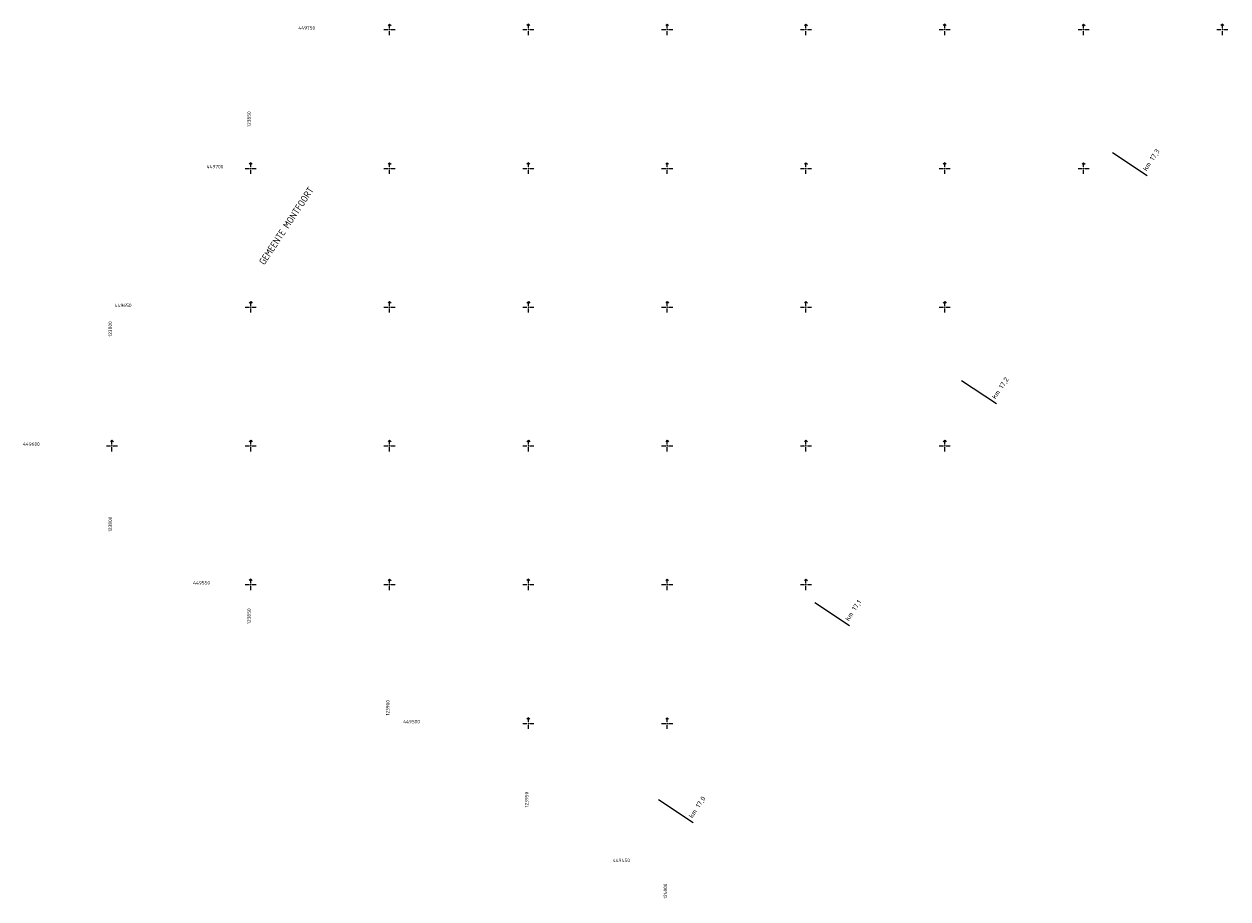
# Model space of a CAD drawing. Extents: x 123768 to 124336, y 449437 to 450099.
# Tile 1 of 5: x 123768 to 124202, y 449437 to 449752. Entities that reach past the tile are written whole.
import ezdxf
from ezdxf.enums import TextEntityAlignment as Align

# ---------------------------------------------------------------- set-up
doc = ezdxf.new("R2010")
doc.units = 0
doc.header["$LTSCALE"] = 4
doc.header["$MEASUREMENT"] = 0
doc.layers.get('0').update_dxf_attribs({"linetype": 'CONTINUOUS'})
for name, color, linetype in [('PROVCOO', 7, 'CONTINUOUS'), ('PROVD01', 2, 'CONTINUOUS'), ('PROVRKR', 8, 'CONTINUOUS'), ('PROVXREF', 7, 'CONTINUOUS')]:
    doc.layers.add(name, color=color, linetype=linetype)
doc.styles.add('ISO', font='ISO')

# ---------------------------------------------------------------- blocks, each defined once
blk = doc.blocks.new('KMPAAL')
at = {"layer": 'PROVD01', "linetype": 'Continuous'}
blk.add_line((0, 15), (0, 0), dxfattribs=at)
at = {"layer": 'PROVD01', "linetype": 'Continuous', "style": 'ISO'}
blk.add_attdef('KM', (1, 1), '', height=1.75, dxfattribs=at)
blk = doc.blocks.new('RKRUIS')
for p, q in [((-2, 0), (-0.5, 0)), ((0, 0.5), (0, 2)), ((0.5, 0), (2, 0)), ((0, -2), (0, -0.5))]:
    blk.add_line(p, q)
at = {"linetype": 'Continuous'}
for q in [(-0.53033, 1.46967), (0.53033, 1.46967)]:
    blk.add_line((0, 2), q, dxfattribs=at)
blk.add_point((0, 0))

msp = doc.modelspace()

# ---------------------------------------------------------------- block references
at = {"layer": 'PROVD01'}
for p, rotation, values in [((124172.94, 449697.47), 56.52320646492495, {'KM': 'km 17,3'}), ((124118.58, 449615.27), 56.52320646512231, {'KM': 'km 17,2'}), ((124065.7, 449535.3), 56.52320646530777, {'KM': 'km 17,1'}), ((124009.39, 449464.23), 56.52320646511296, {'KM': 'km 17,0'})]:
    msp.add_blockref('KMPAAL', p, dxfattribs=dict(at, rotation=rotation)).add_auto_attribs(values)
at = {"layer": 'PROVRKR'}
for p in [(123900, 449750), (123950, 449750), (124000, 449750), (124050, 449750), (124100, 449750), (124150, 449750), (124200, 449750), (123850, 449700), (123900, 449700), (123950, 449700), (124000, 449700), (124050, 449700), (124100, 449700), (124150, 449700), (123900, 449650), (123950, 449650), (124000, 449650), (124050, 449650), (124100, 449650), (123800, 449600), (123850, 449600), (123900, 449600), (123950, 449600), (124000, 449600), (124050, 449600), (124100, 449600), (123850, 449550), (123900, 449550), (123950, 449550), (124000, 449550), (124050, 449550), (123950, 449500), (124000, 449500)]:
    msp.add_blockref('RKRUIS', p, dxfattribs=at)
at = {"layer": 'PROVXREF'}
msp.add_blockref('RKRUIS', (123850, 449650), dxfattribs=at)

# ---------------------------------------------------------------- texts
at = {"layer": 'PROVCOO', "style": 'ISO'}
for s, p in [('449750', (123873.19, 449750)), ('449700', (123840.13, 449700)), ('449650', (123807.06, 449650)), ('449600', (123774, 449600)), ('449550', (123835.34, 449550)), ('449500', (123910.94, 449500)), ('449450', (123986.59, 449450))]:
    msp.add_text(s, height=1.25, dxfattribs=at).set_placement(p, align=Align.RIGHT)
for s, p in [('123850', (123850, 449714.93)), ('123800', (123800, 449639.32))]:
    msp.add_text(s, height=1.25, rotation=90, dxfattribs=at).set_placement(p)
for s, p in [('123800', (123800, 449574.51)), ('123850', (123850, 449541.44)), ('123900', (123900, 449508.38)), ('123950', (123950, 449475.31)), ('124000', (124000, 449442.25))]:
    msp.add_text(s, height=1.25, rotation=90, dxfattribs=at).set_placement(p, align=Align.RIGHT)
at = {"layer": 'PROVXREF', "style": 'ISO'}
msp.add_text('GEMEENTE MONTFOORT', height=2.5, rotation=56.5232, dxfattribs=at).set_placement((123854.9, 449665.01))

doc.saveas('drawing.dxf')
